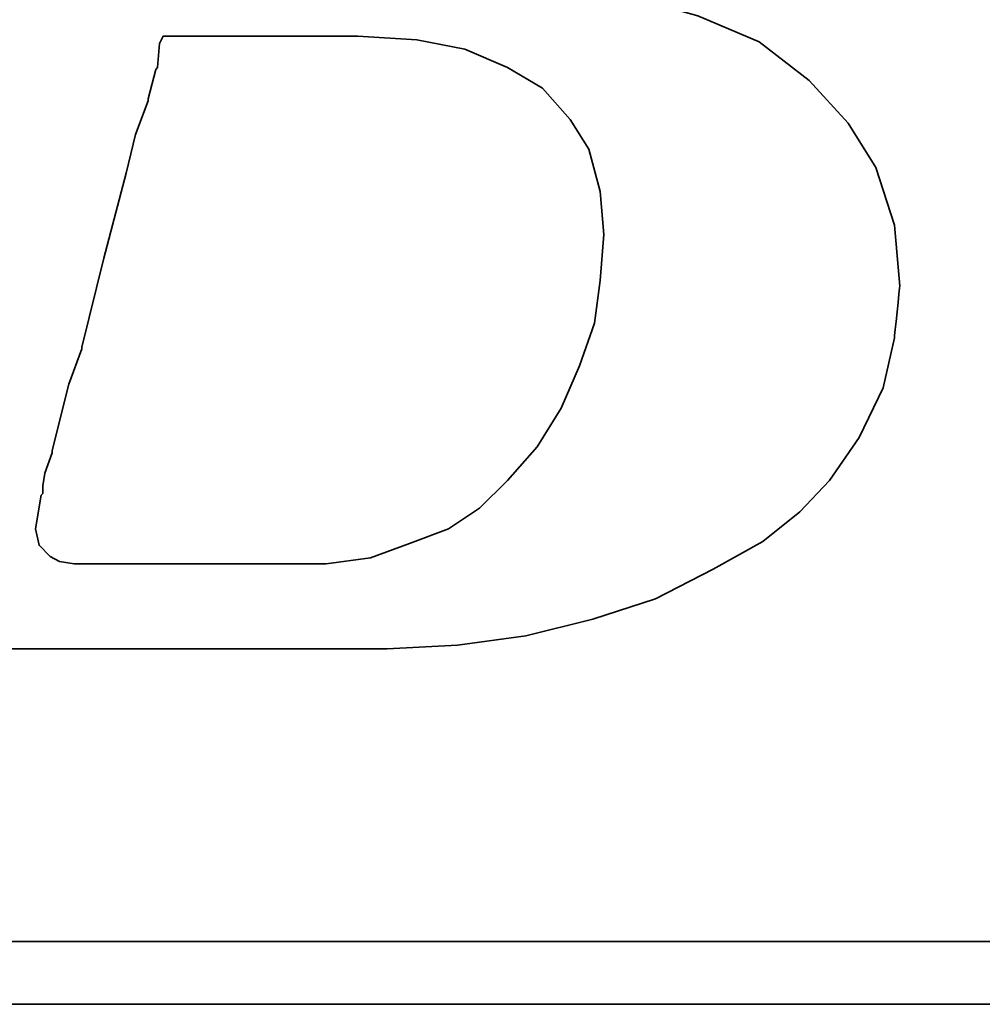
# Model space of a CAD drawing. Extents: x -595 to 1231, y -1825 to 101.
# Tile 22 of 63: x 79.44 to 81.94, y 42.16 to 44.71. Entities that reach past the tile are written whole.
import ezdxf

# ---------------------------------------------------------------- set-up
doc = ezdxf.new("R2010")
doc.units = 0
doc.header["$MEASUREMENT"] = 0
doc.layers.add('layer 1', color=7, linetype='CONTINUOUS')

msp = doc.modelspace()

# ---------------------------------------------------------------- linework, layer by layer
at = {"layer": 'layer 1', "color": 1, "lineweight": 35}
for points, knots in [([(78.7759, 43.4459), (78.7759, 43.4459), (78.7379, 43.3594), (78.7379, 43.3594), (78.7379, 43.3594), (78.7379, 43.3594), (78.7329, 43.3499), (78.7329, 43.3499), (78.7329, 43.3499), (78.7329, 43.3499), (78.7329, 43.3449), (78.7329, 43.3449), (78.7329, 43.3449), (78.7329, 43.3449), (78.6759, 43.2879), (78.6759, 43.2879), (78.6759, 43.2879), (78.6759, 43.2879), (78.6709, 43.2879), (78.6709, 43.2879), (78.6709, 43.2879), (78.6709, 43.2879), (78.6659, 43.2829), (78.6659, 43.2829), (78.6659, 43.2829), (78.6659, 43.2829), (78.5889, 43.2444), (78.5889, 43.2444), (78.5889, 43.2444), (78.5889, 43.2444), (78.5799, 43.2444), (78.5799, 43.2444), (78.5799, 43.2444), (78.5799, 43.2444), (78.5749, 43.2399), (78.5749, 43.2399), (78.5749, 43.2399), (78.5749, 43.2399), (78.4879, 43.2299), (78.4879, 43.2299), (78.4879, 43.2299), (78.4879, 43.2299), (78.4839, 43.2299), (78.4839, 43.2299), (78.4839, 43.2299), (78.4839, 43.2299), (78.4739, 43.2299), (78.4739, 43.2299), (78.4739, 43.2299), (78.4739, 43.2299), (78.4449, 43.2299), (78.4449, 43.2299), (78.4449, 43.2299), (78.4449, 43.2299), (78.3679, 43.2299), (78.3679, 43.2299), (78.3679, 43.2299), (78.3679, 43.2299), (78.2919, 43.2299), (78.2919, 43.2299), (78.2919, 43.2299), (78.2919, 43.2299), (78.2819, 43.2299), (78.2819, 43.2299), (78.2819, 43.2299), (78.2819, 43.2299), (78.2819, 43.2254), (78.2819, 43.2254), (78.2819, 43.2254), (78.2819, 43.2254), (78.2769, 43.2204), (78.2769, 43.2204), (78.2769, 43.2204), (78.2769, 43.2204), (78.2579, 43.1489), (78.2579, 43.1489), (78.2579, 43.1489), (78.2579, 43.1489), (78.2439, 43.0814), (78.2439, 43.0814), (78.2439, 43.0814), (78.2439, 43.0814), (78.2529, 43.0814), (78.2529, 43.0814), (78.2529, 43.0814), (78.2529, 43.0814), (78.2919, 43.0814), (78.2919, 43.0814), (78.2919, 43.0814), (78.2919, 43.0814), (78.3969, 43.0814), (78.3969, 43.0814), (78.3969, 43.0814), (78.3969, 43.0814), (78.5414, 43.0814), (78.5414, 43.0814), (78.5414, 43.0814), (78.5414, 43.0814), (78.7039, 43.0814), (78.7039, 43.0814), (78.7039, 43.0814), (78.7039, 43.0814), (78.8959, 43.0814), (78.8959, 43.0814), (78.8959, 43.0814), (78.8959, 43.0814), (79.2899, 43.0814), (79.2899, 43.0814), (79.2899, 43.0814), (79.2899, 43.0814), (79.6929, 43.0814), (79.6929, 43.0814), (79.6929, 43.0814), (79.6929, 43.0814), (79.8849, 43.0814), (79.8849, 43.0814), (79.8849, 43.0814), (79.8849, 43.0814), (80.0479, 43.0814), (80.0479, 43.0814), (80.0479, 43.0814), (80.0479, 43.0814), (80.1919, 43.0814), (80.1919, 43.0814), (80.1919, 43.0814), (80.1919, 43.0814), (80.2969, 43.0814), (80.2969, 43.0814), (80.2969, 43.0814), (80.2969, 43.0814), (80.3359, 43.0814), (80.3359, 43.0814), (80.3359, 43.0814), (80.3359, 43.0814), (80.3649, 43.0814), (80.3649, 43.0814), (80.3649, 43.0814), (80.3649, 43.0814), (80.3839, 43.0814), (80.3839, 43.0814), (80.3839, 43.0814), (80.3839, 43.0814), (80.3929, 43.0814), (80.3929, 43.0814), (80.3929, 43.0814), (80.3929, 43.0814), (80.5759, 43.0909), (80.5759, 43.0909), (80.5759, 43.0909), (80.5759, 43.0909), (80.7529, 43.1149), (80.7529, 43.1149), (80.7529, 43.1149), (80.7529, 43.1149), (80.9259, 43.1579), (80.9259, 43.1579), (80.9259, 43.1579), (80.9259, 43.1579), (81.0889, 43.2109), (81.0889, 43.2109), (81.0889, 43.2109), (81.0889, 43.2109), (81.2379, 43.2879), (81.2379, 43.2879), (81.2379, 43.2879), (81.2379, 43.2879), (81.3669, 43.3594), (81.3669, 43.3594), (81.3669, 43.3594), (81.3669, 43.3594), (81.4629, 43.4364), (81.4629, 43.4364), (81.4629, 43.4364), (81.4629, 43.4364), (81.5399, 43.5179), (81.5399, 43.5179), (81.5399, 43.5179), (81.5399, 43.5179), (81.6169, 43.6289), (81.6169, 43.6289), (81.6169, 43.6289), (81.6169, 43.6289), (81.6789, 43.7579), (81.6789, 43.7579), (81.6789, 43.7579), (81.6789, 43.7579), (81.7079, 43.8879), (81.7079, 43.8879), (81.7079, 43.8879), (81.7079, 43.8879), (81.7219, 44.0219), (81.7219, 44.0219), (81.7219, 44.0219), (81.7219, 44.0219), (81.7079, 44.1799), (81.7079, 44.1799), (81.7079, 44.1799), (81.7079, 44.1799), (81.6599, 44.3289), (81.6599, 44.3289), (81.6599, 44.3289), (81.6599, 44.3289), (81.5879, 44.4439), (81.5879, 44.4439), (81.5879, 44.4439), (81.5879, 44.4439), (81.4869, 44.5549), (81.4869, 44.5549), (81.4869, 44.5549), (81.4869, 44.5549), (81.3579, 44.6549), (81.3579, 44.6549), (81.3579, 44.6549), (81.3579, 44.6549), (81.1989, 44.7224), (81.1989, 44.7224), (81.1989, 44.7224), (81.1989, 44.7224), (81.0119, 44.7749), (81.0119, 44.7749), (81.0119, 44.7749), (81.0119, 44.7749), (80.8009, 44.8089), (80.8009, 44.8089), (80.8009, 44.8089), (80.8009, 44.8089), (80.5759, 44.8429), (80.5759, 44.8429), (80.5759, 44.8429), (80.5759, 44.8429), (80.8059, 44.8758), (80.8059, 44.8758), (80.8059, 44.8758), (80.8059, 44.8758), (80.9399, 44.8948), (80.9399, 44.8948), (80.9399, 44.8948), (80.9399, 44.8948), (81.0699, 44.9189), (81.0699, 44.9189), (81.0699, 44.9189), (81.0699, 44.9189), (81.1949, 44.9523), (81.1949, 44.9523), (81.1949, 44.9523), (81.1949, 44.9523), (81.2999, 44.9908), (81.2999, 44.9908), (81.2999, 44.9908), (81.2999, 44.9908), (81.4059, 45.0248), (81.4059, 45.0248), (81.4059, 45.0248), (81.4059, 45.0248), (81.4869, 45.0729), (81.4869, 45.0729), (81.4869, 45.0729), (81.4869, 45.0729), (81.5639, 45.1158), (81.5639, 45.1158), (81.5639, 45.1158), (81.5639, 45.1158), (81.6314, 45.1739), (81.6314, 45.1739), (81.6314, 45.1739), (81.6314, 45.1739), (81.7419, 45.2939), (81.7419, 45.2939), (81.7419, 45.2939), (81.7419, 45.2939), (81.8229, 45.4179), (81.8229, 45.4179), (81.8229, 45.4179), (81.8229, 45.4179), (81.8619, 45.5719), (81.8619, 45.5719), (81.8619, 45.5719), (81.8619, 45.5719), (81.8759, 45.7203), (81.8759, 45.7203), (81.8759, 45.7203), (81.8759, 45.7203), (81.8659, 45.8689), (81.8659, 45.8689), (81.8659, 45.8689), (81.8659, 45.8689), (81.8229, 46.0039), (81.8229, 46.0039), (81.8229, 46.0039), (81.8229, 46.0039), (81.7509, 46.1139), (81.7509, 46.1139), (81.7509, 46.1139), (81.7509, 46.1139), (81.6404, 46.2238), (81.6404, 46.2238), (81.6404, 46.2238), (81.6404, 46.2238), (81.5064, 46.3059), (81.5064, 46.3059), (81.5064, 46.3059), (81.5064, 46.3059), (81.3479, 46.3639), (81.3479, 46.3639), (81.3479, 46.3639), (81.3479, 46.3639), (81.1609, 46.3968), (81.1609, 46.3968), (81.1609, 46.3968), (81.1609, 46.3968), (80.9399, 46.4159), (80.9399, 46.4159), (80.9399, 46.4159), (80.9399, 46.4159), (80.9209, 46.4159), (80.9209, 46.4159), (80.9209, 46.4159), (80.9209, 46.4159), (80.8539, 46.4159), (80.8539, 46.4159), (80.8539, 46.4159), (80.8539, 46.4159), (80.7579, 46.4159), (80.7579, 46.4159), (80.7579, 46.4159), (80.7579, 46.4159), (80.6329, 46.4159), (80.6329, 46.4159), (80.6329, 46.4159), (80.6329, 46.4159), (80.4799, 46.4159), (80.4799, 46.4159), (80.4799, 46.4159), (80.4799, 46.4159), (80.3169, 46.4159), (80.3169, 46.4159), (80.3169, 46.4159), (80.3169, 46.4159), (79.9514, 46.4159), (79.9514, 46.4159), (79.9514, 46.4159), (79.9514, 46.4159), (79.5869, 46.4159), (79.5869, 46.4159), (79.5869, 46.4159), (79.5869, 46.4159), (79.4239, 46.4159), (79.4239, 46.4159), (79.4239, 46.4159), (79.4239, 46.4159), (79.2709, 46.4159), (79.2709, 46.4159), (79.2709, 46.4159), (79.2709, 46.4159), (79.1459, 46.4159), (79.1459, 46.4159), (79.1459, 46.4159), (79.1459, 46.4159), (79.0454, 46.4159), (79.0454, 46.4159), (79.0454, 46.4159), (79.0454, 46.4159), (78.9919, 46.4159), (78.9919, 46.4159), (78.9919, 46.4159), (78.9919, 46.4159), (78.9919, 46.4114), (78.9919, 46.4114), (78.9919, 46.4114), (78.9919, 46.4114), (78.9869, 46.4069), (78.9869, 46.4069), (78.9869, 46.4069), (78.9869, 46.4069), (78.9679, 46.3299), (78.9679, 46.3299), (78.9679, 46.3299), (78.9679, 46.3299), (78.9539, 46.2678), (78.9539, 46.2678), (78.9539, 46.2678), (78.9539, 46.2678), (79.0589, 46.2678), (79.0589, 46.2678), (79.0589, 46.2678), (79.0589, 46.2678), (79.1549, 46.2678), (79.1549, 46.2678), (79.1549, 46.2678), (79.1549, 46.2678), (79.1844, 46.2678), (79.1844, 46.2678), (79.1844, 46.2678), (79.1844, 46.2678), (79.1934, 46.2678), (79.1934, 46.2678), (79.1934, 46.2678), (79.1934, 46.2678), (79.2609, 46.2678), (79.2609, 46.2678), (79.2609, 46.2678), (79.2609, 46.2678), (79.2659, 46.2678), (79.2659, 46.2678), (79.2659, 46.2678), (79.2659, 46.2678), (79.2709, 46.2624), (79.2709, 46.2624), (79.2709, 46.2624), (79.2709, 46.2624), (79.3139, 46.2529), (79.3139, 46.2529), (79.3139, 46.2529), (79.3139, 46.2529), (79.3619, 46.2438), (79.3619, 46.2438), (79.3619, 46.2438), (79.3619, 46.2438), (79.3659, 46.2438), (79.3659, 46.2438), (79.3659, 46.2438), (79.3659, 46.2438), (79.3949, 46.2338), (79.3949, 46.2338), (79.3949, 46.2338), (79.3949, 46.2338), (79.4049, 46.2338), (79.4049, 46.2338), (79.4049, 46.2338), (79.4049, 46.2338), (79.4099, 46.2238), (79.4099, 46.2238), (79.4099, 46.2238), (79.4099, 46.2238), (79.4429, 46.1854), (79.4429, 46.1854), (79.4429, 46.1854), (79.4429, 46.1854), (79.4479, 46.1809), (79.4479, 46.1809), (79.4479, 46.1809), (79.4479, 46.1809), (79.4479, 46.1759), (79.4479, 46.1759), (79.4479, 46.1759), (79.4479, 46.1759), (79.4669, 46.1188), (79.4669, 46.1188), (79.4669, 46.1188), (79.4669, 46.1188), (79.4719, 46.1088), (79.4719, 46.1088), (79.4719, 46.1088), (79.4719, 46.1088), (79.4669, 46.0999), (79.4669, 46.0999), (79.4669, 46.0999), (79.4669, 46.0999), (79.4529, 46.0178), (79.4529, 46.0178), (79.4529, 46.0178), (79.4529, 46.0178), (79.4529, 45.9889), (79.4529, 45.9889), (79.4529, 45.9889), (79.4529, 45.9889), (79.4529, 45.9839), (79.4529, 45.9839), (79.4529, 45.9839), (79.4529, 45.9839), (79.4479, 45.9799), (79.4479, 45.9799), (79.4479, 45.9799), (79.4479, 45.9799), (79.4384, 45.9509), (79.4384, 45.9509), (79.4384, 45.9509), (79.4384, 45.9509), (79.4239, 45.9079), (79.4239, 45.9079), (79.4239, 45.9079), (79.4239, 45.9079), (79.4099, 45.8499), (79.4099, 45.8499), (79.4099, 45.8499), (79.4099, 45.8499), (79.3899, 45.7828), (79.3899, 45.7828), (79.3899, 45.7828), (79.3899, 45.7828), (79.3469, 45.6194), (79.3469, 45.6194), (79.3469, 45.6194), (79.3469, 45.6194), (79.2949, 45.4179), (79.2949, 45.4179), (79.2949, 45.4179), (79.2949, 45.4179), (79.2369, 45.2019), (79.2369, 45.2019), (79.2369, 45.2019), (79.2369, 45.2019), (79.1119, 44.7364), (79.1119, 44.7364), (79.1119, 44.7364), (79.1119, 44.7364), (78.9869, 44.2669), (78.9869, 44.2669), (78.9869, 44.2669), (78.9869, 44.2669), (78.9299, 44.0459), (78.9299, 44.0459), (78.9299, 44.0459), (78.9299, 44.0459), (78.8769, 43.8539), (78.8769, 43.8539), (78.8769, 43.8539), (78.8769, 43.8539), (78.8339, 43.6904), (78.8339, 43.6904), (78.8339, 43.6904), (78.8339, 43.6904), (78.8194, 43.6234), (78.8194, 43.6234), (78.8194, 43.6234), (78.8194, 43.6234), (78.8049, 43.5614), (78.8049, 43.5614), (78.8049, 43.5614), (78.8049, 43.5614), (78.8049, 43.5569), (78.8049, 43.5569), (78.8049, 43.5569), (78.8049, 43.5569), (78.7909, 43.5179), (78.7909, 43.5179), (78.7909, 43.5179), (78.7909, 43.5179), (78.7809, 43.4794), (78.7809, 43.4794), (78.7809, 43.4794), (78.7809, 43.4794), (78.7809, 43.4649), (78.7809, 43.4649), (78.7809, 43.4649), (78.7809, 43.4649), (78.7809, 43.4559), (78.7809, 43.4559), (78.7809, 43.4559), (78.7809, 43.4559), (78.7809, 43.4509), (78.7809, 43.4509), (78.7809, 43.4509), (78.7809, 43.4509), (78.7759, 43.4459), (78.7759, 43.4459)], [0, 0, 0, 0, 0.007194, 0.007194, 0.007194, 0.007194, 0.014388, 0.014388, 0.014388, 0.014388, 0.021583, 0.021583, 0.021583, 0.021583, 0.028777, 0.028777, 0.028777, 0.028777, 0.035971, 0.035971, 0.035971, 0.035971, 0.043165, 0.043165, 0.043165, 0.043165, 0.05036, 0.05036, 0.05036, 0.05036, 0.057554, 0.057554, 0.057554, 0.057554, 0.064748, 0.064748, 0.064748, 0.064748, 0.071942, 0.071942, 0.071942, 0.071942, 0.079137, 0.079137, 0.079137, 0.079137, 0.086331, 0.086331, 0.086331, 0.086331, 0.093525, 0.093525, 0.093525, 0.093525, 0.100719, 0.100719, 0.100719, 0.100719, 0.107914, 0.107914, 0.107914, 0.107914, 0.115108, 0.115108, 0.115108, 0.115108, 0.122302, 0.122302, 0.122302, 0.122302, 0.129496, 0.129496, 0.129496, 0.129496, 0.136691, 0.136691, 0.136691, 0.136691, 0.143885, 0.143885, 0.143885, 0.143885, 0.151079, 0.151079, 0.151079, 0.151079, 0.158273, 0.158273, 0.158273, 0.158273, 0.165468, 0.165468, 0.165468, 0.165468, 0.172662, 0.172662, 0.172662, 0.172662, 0.179856, 0.179856, 0.179856, 0.179856, 0.18705, 0.18705, 0.18705, 0.18705, 0.194245, 0.194245, 0.194245, 0.194245, 0.201439, 0.201439, 0.201439, 0.201439, 0.208633, 0.208633, 0.208633, 0.208633, 0.215827, 0.215827, 0.215827, 0.215827, 0.223022, 0.223022, 0.223022, 0.223022, 0.230216, 0.230216, 0.230216, 0.230216, 0.23741, 0.23741, 0.23741, 0.23741, 0.244604, 0.244604, 0.244604, 0.244604, 0.251799, 0.251799, 0.251799, 0.251799, 0.258993, 0.258993, 0.258993, 0.258993, 0.266187, 0.266187, 0.266187, 0.266187, 0.273381, 0.273381, 0.273381, 0.273381, 0.280576, 0.280576, 0.280576, 0.280576, 0.28777, 0.28777, 0.28777, 0.28777, 0.294964, 0.294964, 0.294964, 0.294964, 0.302158, 0.302158, 0.302158, 0.302158, 0.309353, 0.309353, 0.309353, 0.309353, 0.316547, 0.316547, 0.316547, 0.316547, 0.323741, 0.323741, 0.323741, 0.323741, 0.330935, 0.330935, 0.330935, 0.330935, 0.338129, 0.338129, 0.338129, 0.33813, 0.345324, 0.345324, 0.345324, 0.345324, 0.352518, 0.352518, 0.352518, 0.352518, 0.359712, 0.359712, 0.359712, 0.359712, 0.366906, 0.366906, 0.366906, 0.366906, 0.374101, 0.374101, 0.374101, 0.374101, 0.381295, 0.381295, 0.381295, 0.381295, 0.388489, 0.388489, 0.388489, 0.388489, 0.395683, 0.395683, 0.395683, 0.395683, 0.402878, 0.402878, 0.402878, 0.402878, 0.410072, 0.410072, 0.410072, 0.410072, 0.417266, 0.417266, 0.417266, 0.417266, 0.42446, 0.42446, 0.42446, 0.42446, 0.431655, 0.431655, 0.431655, 0.431655, 0.438849, 0.438849, 0.438849, 0.438849, 0.446043, 0.446043, 0.446043, 0.446043, 0.453237, 0.453237, 0.453237, 0.453237, 0.460432, 0.460432, 0.460432, 0.460432, 0.467626, 0.467626, 0.467626, 0.467626, 0.47482, 0.47482, 0.47482, 0.47482, 0.482014, 0.482014, 0.482014, 0.482014, 0.489209, 0.489209, 0.489209, 0.489209, 0.496403, 0.496403, 0.496403, 0.496403, 0.503597, 0.503597, 0.503597, 0.503597, 0.510791, 0.510791, 0.510791, 0.510791, 0.517986, 0.517986, 0.517986, 0.517986, 0.52518, 0.52518, 0.52518, 0.52518, 0.532374, 0.532374, 0.532374, 0.532374, 0.539568, 0.539568, 0.539568, 0.539568, 0.546763, 0.546763, 0.546763, 0.546763, 0.553957, 0.553957, 0.553957, 0.553957, 0.561151, 0.561151, 0.561151, 0.561151, 0.568345, 0.568345, 0.568345, 0.568345, 0.57554, 0.57554, 0.57554, 0.57554, 0.582734, 0.582734, 0.582734, 0.582734, 0.589928, 0.589928, 0.589928, 0.589928, 0.597122, 0.597122, 0.597122, 0.597122, 0.604317, 0.604317, 0.604317, 0.604317, 0.611511, 0.611511, 0.611511, 0.611511, 0.618705, 0.618705, 0.618705, 0.618705, 0.625899, 0.625899, 0.625899, 0.625899, 0.633094, 0.633094, 0.633094, 0.633094, 0.640288, 0.640288, 0.640288, 0.640288, 0.647482, 0.647482, 0.647482, 0.647482, 0.654676, 0.654676, 0.654676, 0.654676, 0.661871, 0.661871, 0.661871, 0.661871, 0.669065, 0.669065, 0.669065, 0.669065, 0.676259, 0.676259, 0.676259, 0.676259, 0.683453, 0.683453, 0.683453, 0.683453, 0.690647, 0.690647, 0.690647, 0.690647, 0.697842, 0.697842, 0.697842, 0.697842, 0.705036, 0.705036, 0.705036, 0.705036, 0.71223, 0.71223, 0.71223, 0.71223, 0.719424, 0.719424, 0.719424, 0.719424, 0.726619, 0.726619, 0.726619, 0.726619, 0.733813, 0.733813, 0.733813, 0.733813, 0.741007, 0.741007, 0.741007, 0.741007, 0.748201, 0.748201, 0.748201, 0.748201, 0.755396, 0.755396, 0.755396, 0.755396, 0.76259, 0.76259, 0.76259, 0.76259, 0.769784, 0.769784, 0.769784, 0.769784, 0.776978, 0.776978, 0.776978, 0.776978, 0.784173, 0.784173, 0.784173, 0.784173, 0.791367, 0.791367, 0.791367, 0.791367, 0.798561, 0.798561, 0.798561, 0.798561, 0.805755, 0.805755, 0.805755, 0.805755, 0.81295, 0.81295, 0.81295, 0.81295, 0.820144, 0.820144, 0.820144, 0.820144, 0.827338, 0.827338, 0.827338, 0.827338, 0.834532, 0.834532, 0.834532, 0.834532, 0.841727, 0.841727, 0.841727, 0.841727, 0.848921, 0.848921, 0.848921, 0.848921, 0.856115, 0.856115, 0.856115, 0.856115, 0.863309, 0.863309, 0.863309, 0.863309, 0.870504, 0.870504, 0.870504, 0.870504, 0.877698, 0.877698, 0.877698, 0.877698, 0.884892, 0.884892, 0.884892, 0.884892, 0.892086, 0.892086, 0.892086, 0.892086, 0.899281, 0.899281, 0.899281, 0.899281, 0.906475, 0.906475, 0.906475, 0.906475, 0.913669, 0.913669, 0.913669, 0.913669, 0.920863, 0.920863, 0.920863, 0.920863, 0.928058, 0.928058, 0.928058, 0.928058, 0.935252, 0.935252, 0.935252, 0.935252, 0.942446, 0.942446, 0.942446, 0.942446, 0.94964, 0.94964, 0.94964, 0.94964, 0.956835, 0.956835, 0.956835, 0.956835, 0.964029, 0.964029, 0.964029, 0.964029, 0.971223, 0.971223, 0.971223, 0.971223, 0.978417, 0.978417, 0.978417, 0.978417, 0.985612, 0.985612, 0.985612, 0.985612, 0.992806, 0.992806, 0.992806, 0.992806, 1, 1, 1, 1]), ([(79.5004, 43.5039), (79.5004, 43.5039), (79.5004, 43.4844), (79.5004, 43.4844), (79.5004, 43.4844), (79.5004, 43.4844), (79.4959, 43.4794), (79.4959, 43.4794), (79.4959, 43.4794), (79.4959, 43.4794), (79.4819, 43.3929), (79.4819, 43.3929), (79.4819, 43.3929), (79.4819, 43.3929), (79.4909, 43.3499), (79.4909, 43.3499), (79.4909, 43.3499), (79.4909, 43.3499), (79.5199, 43.3209), (79.5199, 43.3209), (79.5199, 43.3209), (79.5199, 43.3209), (79.5439, 43.3074), (79.5439, 43.3074), (79.5439, 43.3074), (79.5439, 43.3074), (79.5819, 43.3019), (79.5819, 43.3019), (79.5819, 43.3019), (79.5819, 43.3019), (79.6449, 43.3019), (79.6449, 43.3019), (79.6449, 43.3019), (79.6449, 43.3019), (79.7119, 43.3019), (79.7119, 43.3019), (79.7119, 43.3019), (79.7119, 43.3019), (79.7309, 43.3019), (79.7309, 43.3019), (79.7309, 43.3019), (79.7309, 43.3019), (79.7794, 43.3019), (79.7794, 43.3019), (79.7794, 43.3019), (79.7794, 43.3019), (79.9129, 43.3019), (79.9129, 43.3019), (79.9129, 43.3019), (79.9129, 43.3019), (80.0479, 43.3019), (80.0479, 43.3019), (80.0479, 43.3019), (80.0479, 43.3019), (80.0959, 43.3019), (80.0959, 43.3019), (80.0959, 43.3019), (80.0959, 43.3019), (80.1099, 43.3019), (80.1099, 43.3019), (80.1099, 43.3019), (80.1099, 43.3019), (80.2349, 43.3019), (80.2349, 43.3019), (80.2349, 43.3019), (80.2349, 43.3019), (80.3499, 43.3169), (80.3499, 43.3169), (80.3499, 43.3169), (80.3499, 43.3169), (80.4509, 43.3549), (80.4509, 43.3549), (80.4509, 43.3549), (80.4509, 43.3549), (80.5519, 43.3929), (80.5519, 43.3929), (80.5519, 43.3929), (80.5519, 43.3929), (80.6329, 43.4459), (80.6329, 43.4459), (80.6329, 43.4459), (80.6329, 43.4459), (80.7049, 43.5179), (80.7049, 43.5179), (80.7049, 43.5179), (80.7049, 43.5179), (80.7819, 43.6049), (80.7819, 43.6049), (80.7819, 43.6049), (80.7819, 43.6049), (80.8439, 43.7049), (80.8439, 43.7049), (80.8439, 43.7049), (80.8439, 43.7049), (80.8919, 43.8154), (80.8919, 43.8154), (80.8919, 43.8154), (80.8919, 43.8154), (80.9309, 43.9259), (80.9309, 43.9259), (80.9309, 43.9259), (80.9309, 43.9259), (80.9449, 44.0359), (80.9449, 44.0359), (80.9449, 44.0359), (80.9449, 44.0359), (80.9549, 44.1559), (80.9549, 44.1559), (80.9549, 44.1559), (80.9549, 44.1559), (80.9449, 44.2669), (80.9449, 44.2669), (80.9449, 44.2669), (80.9449, 44.2669), (80.9159, 44.3769), (80.9159, 44.3769), (80.9159, 44.3769), (80.9159, 44.3769), (80.8679, 44.4534), (80.8679, 44.4534), (80.8679, 44.4534), (80.8679, 44.4534), (80.7959, 44.5349), (80.7959, 44.5349), (80.7959, 44.5349), (80.7959, 44.5349), (80.7049, 44.5884), (80.7049, 44.5884), (80.7049, 44.5884), (80.7049, 44.5884), (80.5944, 44.6359), (80.5944, 44.6359), (80.5944, 44.6359), (80.5944, 44.6359), (80.4704, 44.6599), (80.4704, 44.6599), (80.4704, 44.6599), (80.4704, 44.6599), (80.3169, 44.6699), (80.3169, 44.6699), (80.3169, 44.6699), (80.3169, 44.6699), (80.3069, 44.6699), (80.3069, 44.6699), (80.3069, 44.6699), (80.3069, 44.6699), (80.2879, 44.6699), (80.2879, 44.6699), (80.2879, 44.6699), (80.2879, 44.6699), (80.2299, 44.6699), (80.2299, 44.6699), (80.2299, 44.6699), (80.2299, 44.6699), (80.1529, 44.6699), (80.1529, 44.6699), (80.1529, 44.6699), (80.1529, 44.6699), (80.0574, 44.6699), (80.0574, 44.6699), (80.0574, 44.6699), (80.0574, 44.6699), (79.9609, 44.6699), (79.9609, 44.6699), (79.9609, 44.6699), (79.9609, 44.6699), (79.8649, 44.6699), (79.8649, 44.6699), (79.8649, 44.6699), (79.8649, 44.6699), (79.8129, 44.6699), (79.8129, 44.6699), (79.8129, 44.6699), (79.8129, 44.6699), (79.8034, 44.6509), (79.8034, 44.6509), (79.8034, 44.6509), (79.8034, 44.6509), (79.7979, 44.5884), (79.7979, 44.5884), (79.7979, 44.5884), (79.7979, 44.5884), (79.7939, 44.5829), (79.7939, 44.5829), (79.7939, 44.5829), (79.7939, 44.5829), (79.7739, 44.5069), (79.7739, 44.5069), (79.7739, 44.5069), (79.7739, 44.5069), (79.7739, 44.5019), (79.7739, 44.5019), (79.7739, 44.5019), (79.7739, 44.5019), (79.7409, 44.4149), (79.7409, 44.4149), (79.7409, 44.4149), (79.7409, 44.4149), (79.7169, 44.3144), (79.7169, 44.3144), (79.7169, 44.3144), (79.7169, 44.3144), (79.6589, 44.0939), (79.6589, 44.0939), (79.6589, 44.0939), (79.6589, 44.0939), (79.6019, 43.8634), (79.6019, 43.8634), (79.6019, 43.8634), (79.6019, 43.8634), (79.6019, 43.8589), (79.6019, 43.8589), (79.6019, 43.8589), (79.6019, 43.8589), (79.5684, 43.7679), (79.5684, 43.7679), (79.5684, 43.7679), (79.5684, 43.7679), (79.5439, 43.6714), (79.5439, 43.6714), (79.5439, 43.6714), (79.5439, 43.6714), (79.5249, 43.5949), (79.5249, 43.5949), (79.5249, 43.5949), (79.5249, 43.5949), (79.5249, 43.5899), (79.5249, 43.5899), (79.5249, 43.5899), (79.5249, 43.5899), (79.5059, 43.5369), (79.5059, 43.5369), (79.5059, 43.5369), (79.5059, 43.5369), (79.5004, 43.5039), (79.5004, 43.5039)], [0, 0, 0, 0, 0.016949, 0.016949, 0.016949, 0.016949, 0.033898, 0.033898, 0.033898, 0.033898, 0.050847, 0.050847, 0.050847, 0.050847, 0.067797, 0.067797, 0.067797, 0.067797, 0.084746, 0.084746, 0.084746, 0.084746, 0.101695, 0.101695, 0.101695, 0.101695, 0.118644, 0.118644, 0.118644, 0.118644, 0.135593, 0.135593, 0.135593, 0.135593, 0.152542, 0.152542, 0.152542, 0.152542, 0.169492, 0.169492, 0.169492, 0.169492, 0.186441, 0.186441, 0.186441, 0.186441, 0.20339, 0.20339, 0.20339, 0.20339, 0.220339, 0.220339, 0.220339, 0.220339, 0.237288, 0.237288, 0.237288, 0.237288, 0.254237, 0.254237, 0.254237, 0.254237, 0.271186, 0.271186, 0.271186, 0.271186, 0.288136, 0.288136, 0.288136, 0.288136, 0.305085, 0.305085, 0.305085, 0.305085, 0.322034, 0.322034, 0.322034, 0.322034, 0.338983, 0.338983, 0.338983, 0.338983, 0.355932, 0.355932, 0.355932, 0.355932, 0.372881, 0.372881, 0.372881, 0.372881, 0.389831, 0.389831, 0.389831, 0.389831, 0.40678, 0.40678, 0.40678, 0.40678, 0.423729, 0.423729, 0.423729, 0.423729, 0.440678, 0.440678, 0.440678, 0.440678, 0.457627, 0.457627, 0.457627, 0.457627, 0.474576, 0.474576, 0.474576, 0.474576, 0.491525, 0.491525, 0.491525, 0.491525, 0.508475, 0.508475, 0.508475, 0.508475, 0.525424, 0.525424, 0.525424, 0.525424, 0.542373, 0.542373, 0.542373, 0.542373, 0.559322, 0.559322, 0.559322, 0.559322, 0.576271, 0.576271, 0.576271, 0.576271, 0.59322, 0.59322, 0.59322, 0.59322, 0.610169, 0.610169, 0.610169, 0.61017, 0.627119, 0.627119, 0.627119, 0.627119, 0.644068, 0.644068, 0.644068, 0.644068, 0.661017, 0.661017, 0.661017, 0.661017, 0.677966, 0.677966, 0.677966, 0.677966, 0.694915, 0.694915, 0.694915, 0.694915, 0.711864, 0.711864, 0.711864, 0.711864, 0.728814, 0.728814, 0.728814, 0.728814, 0.745763, 0.745763, 0.745763, 0.745763, 0.762712, 0.762712, 0.762712, 0.762712, 0.779661, 0.779661, 0.779661, 0.779661, 0.79661, 0.79661, 0.79661, 0.79661, 0.813559, 0.813559, 0.813559, 0.813559, 0.830508, 0.830508, 0.830508, 0.830508, 0.847458, 0.847458, 0.847458, 0.847458, 0.864407, 0.864407, 0.864407, 0.864407, 0.881356, 0.881356, 0.881356, 0.881356, 0.898305, 0.898305, 0.898305, 0.898305, 0.915254, 0.915254, 0.915254, 0.915254, 0.932203, 0.932203, 0.932203, 0.932203, 0.949153, 0.949153, 0.949153, 0.949153, 0.966102, 0.966102, 0.966102, 0.966102, 0.983051, 0.983051, 0.983051, 0.983051, 1, 1, 1, 1]), ([(106.8884, 42.9229), (106.8884, 42.9229), (106.8884, 42.3614), (106.8884, 42.3614), (106.8884, 42.3614), (106.8884, 42.3614), (106.8884, 42.3229), (106.8884, 42.3229), (106.8884, 42.3229), (106.8884, 42.3229), (106.8499, 42.3229), (106.8499, 42.3229), (106.8499, 42.3229), (106.8499, 42.3229), (74.0409, 42.3229), (74.0409, 42.3229), (74.0409, 42.3229), (74.0409, 42.3229), (74.0409, 42.1599), (74.0409, 42.1599), (74.0409, 42.1599), (74.0409, 42.1599), (108.2849, 42.1599), (108.2849, 42.1599), (108.2849, 42.1599), (108.2849, 42.1599), (106.8884, 42.9229), (106.8884, 42.9229)], [0, 0, 0, 0, 0.142857, 0.142857, 0.142857, 0.142857, 0.285714, 0.285714, 0.285714, 0.285714, 0.428571, 0.428571, 0.428571, 0.428571, 0.571429, 0.571429, 0.571429, 0.571429, 0.714286, 0.714286, 0.714286, 0.714286, 0.857143, 0.857143, 0.857143, 0.857143, 1, 1, 1, 1])]:
    msp.add_open_spline(points, degree=3, knots=knots, dxfattribs=at)

doc.saveas('drawing.dxf')
